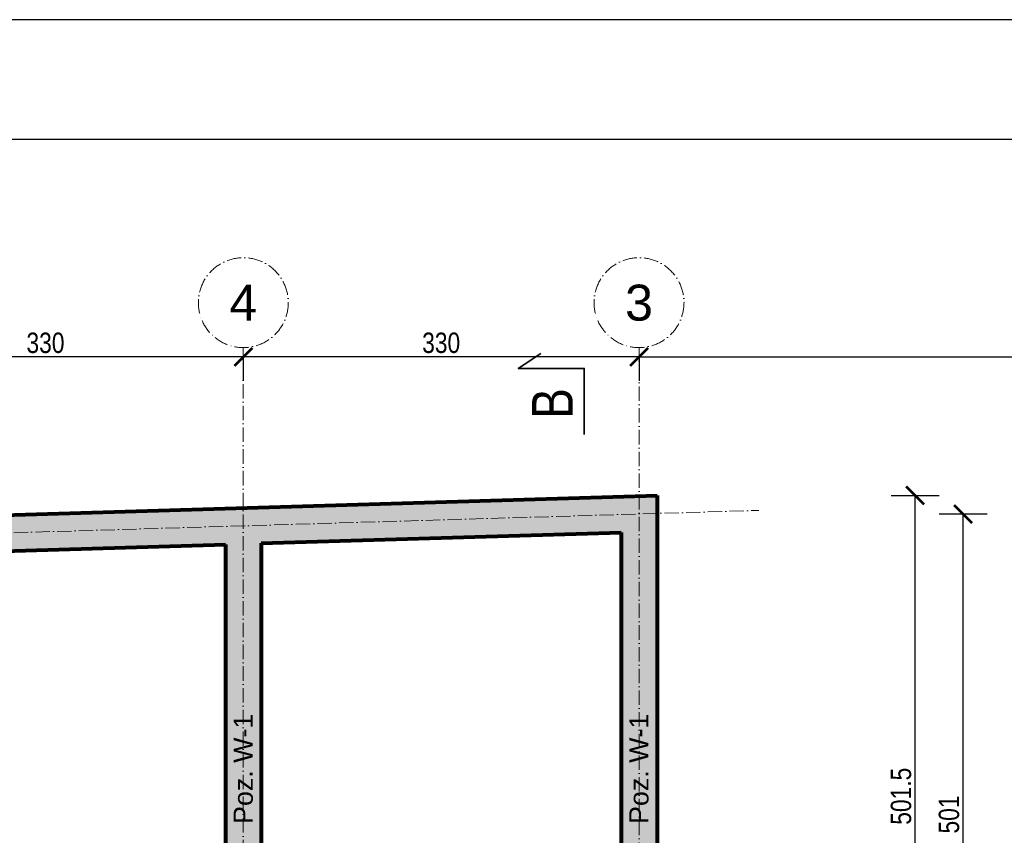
# Model space of a CAD drawing. Header units: inches. Extents: x 201967 to 338763, y -32705 to 30884.
# Tile 167 of 236: x 319448 to 320269, y 11509 to 12189. Entities that reach past the tile are written whole.
import ezdxf
from ezdxf.enums import TextEntityAlignment as Align

# ---------------------------------------------------------------- set-up
doc = ezdxf.new("R2010")
doc.units = ezdxf.units.IN
doc.header["$MEASUREMENT"] = 0
doc.linetypes.add('ACAD_ISO10W100', pattern=[18, 12, -3, 0, -3])
for name, color, linetype, lineweight in [('01 a KONSTRUKCJA żelbet', 94, 'Continuous', 80), ('01h2 KONSTRUKCJA pozycje belki', 254, 'Continuous', 13), ('11 OSIE ściany', 2, 'ACAD_ISO10W100', 5), ('20 KRESKOWANIE ścian', 63, 'Continuous', 5), ('90 WYMIAR', 155, 'Continuous', 9), ('91 PRZEKROJE', 7, 'Continuous', 35)]:
    doc.layers.add(name, color=color, linetype=linetype, lineweight=lineweight)
doc.styles.add('100 arial', font='arial.ttf', dxfattribs={"width": 0.8, "height": 17})
doc.styles.add('arialcce', font='arial.ttf')
doc.styles.add('OPIS', font='arial.ttf')
doc.dimstyles.new('100', dxfattribs={"dimscale": 10, "dimtxt": 17, "dimasz": 1.5, "dimexe": 2, "dimexo": 2, "dimgap": 0.3, "dimtad": 1, "dimdec": 1, "dimrnd": 0.5, "dimdsep": 46, "dimtxsty": '100 arial', "dimblk": 'ARCHTICK', "dimcen": 10, "dimclrd": 256, "dimclre": 256, "dimclrt": 256, "dimadec": 0, "dimazin": 0, "dimtfac": 1, "dimtdec": 1, "dimtix": 1, "dimtmove": 1, "dimatfit": 3, "dimfxl": 2, "dimfxlon": 1, "dimtolj": 1, "dimarcsym": 0})

# ---------------------------------------------------------------- blocks, each defined once
blk = doc.blocks.new('_ARCHTICK')
at = {"color": 0, "linetype": 'ByBlock', "const_width": 0.15}
blk.add_lwpolyline([(-0.5, -0.5), (0.5, 0.5)], dxfattribs=at)
blk = doc.blocks.new('*D1153')
at = {"layer": '90 WYMIAR', "lineweight": -2, "transparency": 16777216}
for p, q in [((319634.12, 11907.95), (319634.12, 11887.95)), ((319964.12, 11907.95), (319634.12, 11907.95)), ((319964.12, 11907.95), (319964.12, 11887.95))]:
    blk.add_line(p, q, dxfattribs=at)
at = {"layer": 'Defpoints', "color": 0, "transparency": 16777216}
for p in [(319634.12, 11915.76), (319964.12, 11915.76), (319634.12, 11907.95)]:
    blk.add_point(p, dxfattribs=at)
at = {"layer": '90 WYMIAR', "lineweight": -2, "transparency": 16777216, "xscale": 15, "yscale": 15, "zscale": 15, "rotation": 180}
blk.add_blockref('_ARCHTICK', (319634.12, 11907.95), dxfattribs=at)
at = {"layer": '90 WYMIAR', "lineweight": -2, "transparency": 16777216, "xscale": 15, "yscale": 15, "zscale": 15}
blk.add_blockref('_ARCHTICK', (319964.12, 11907.95), dxfattribs=at)
at = {"layer": '90 WYMIAR', "transparency": 16777216, "insert": (319799.12, 11919.64), "char_height": 17, "attachment_point": 5, "style": '100 arial'}
blk.add_mtext('\\A1;330', dxfattribs=at)
blk = doc.blocks.new('*D1154')
at = {"layer": '90 WYMIAR', "lineweight": -2, "transparency": 16777216}
for p, q in [((319304.12, 11907.95), (319304.12, 11887.95)), ((319634.12, 11907.95), (319304.12, 11907.95)), ((319634.12, 11907.95), (319634.12, 11887.95))]:
    blk.add_line(p, q, dxfattribs=at)
at = {"layer": 'Defpoints', "color": 0, "transparency": 16777216}
for p in [(319304.12, 11915.76), (319634.12, 11915.76), (319304.12, 11907.95)]:
    blk.add_point(p, dxfattribs=at)
at = {"layer": '90 WYMIAR', "lineweight": -2, "transparency": 16777216, "xscale": 15, "yscale": 15, "zscale": 15, "rotation": 180}
blk.add_blockref('_ARCHTICK', (319304.12, 11907.95), dxfattribs=at)
at = {"layer": '90 WYMIAR', "lineweight": -2, "transparency": 16777216, "xscale": 15, "yscale": 15, "zscale": 15}
blk.add_blockref('_ARCHTICK', (319634.12, 11907.95), dxfattribs=at)
at = {"layer": '90 WYMIAR', "transparency": 16777216, "insert": (319469.12, 11919.64), "char_height": 17, "attachment_point": 5, "style": '100 arial'}
blk.add_mtext('\\A1;330', dxfattribs=at)
blk = doc.blocks.new('1 osie 1 część BPPZ')
at = {"layer": '11 OSIE ściany'}
for p, q in [((-1337.4, -530), (-1337.4, 870)), ((-1007.4, -170), (-1007.4, 870)), ((-2017.4, 700.95), (-907.4, 734.24))]:
    blk.add_line(p, q, dxfattribs=at)
for centre in [(-1337.4, 907.5), (-1007.4, 907.5)]:
    blk.add_circle(centre, 37.5, dxfattribs=at)
at = {"layer": '11 OSIE ściany', "style": 'arialcce'}
for s, p in [('4', (-1337.4, 907.5)), ('3', (-1007.4, 907.5))]:
    blk.add_text(s, height=30, dxfattribs=at).set_placement(p, align=Align.MIDDLE_CENTER)
blk = doc.blocks.new('1 przekroje jagielońska')
at = {"layer": '91 PRZEKROJE'}
blk.add_lwpolyline([(-2172.08, 797.65), (-2172.08, 852.65), (-2227.08, 852.65), (-2208.24, 864.95)], dxfattribs=at)
at = {"layer": '91 PRZEKROJE', "color": 2, "insert": (-2215.64, 810.8), "char_height": 34, "attachment_point": 1, "rotation": 90, "style": '100 arial'}
blk.add_mtext_dynamic_manual_height_columns('B', width=64.0782, gutter_width=85, heights=[0], dxfattribs=at)
blk = doc.blocks.new('*D1191')
at = {"layer": '90 WYMIAR', "lineweight": -2, "transparency": 16777216}
for p, q in [((320971.52, 11887.95), (320971.52, 11927.95)), ((319964.12, 11907.95), (319964.12, 11887.95)), ((319964.12, 11907.95), (320971.52, 11907.95))]:
    blk.add_line(p, q, dxfattribs=at)
at = {"layer": 'Defpoints', "color": 0, "transparency": 16777216}
for p in [(319964.12, 11915.76), (320971.52, 11907.95), (320971.52, 11145.76)]:
    blk.add_point(p, dxfattribs=at)
at = {"layer": '90 WYMIAR', "lineweight": -2, "transparency": 16777216, "xscale": 15, "yscale": 15, "zscale": 15, "rotation": 180}
blk.add_blockref('_ARCHTICK', (319964.12, 11907.95), dxfattribs=at)
at = {"layer": '90 WYMIAR', "lineweight": -2, "transparency": 16777216, "xscale": 15, "yscale": 15, "zscale": 15}
blk.add_blockref('_ARCHTICK', (320971.52, 11907.95), dxfattribs=at)
at = {"layer": '90 WYMIAR', "transparency": 16777216, "insert": (320467.82, 11919.63), "char_height": 17, "attachment_point": 5, "style": '100 arial'}
blk.add_mtext('\\A1;1007.5', dxfattribs=at)
blk = doc.blocks.new('*D1198')
at = {"layer": '90 WYMIAR', "lineweight": -2, "transparency": 16777216}
for p, q in [((322365.52, 11777), (322405.52, 11777)), ((322385.52, 11275.76), (322385.52, 11777)), ((322365.52, 11275.76), (322405.52, 11275.76))]:
    blk.add_line(p, q, dxfattribs=at)
at = {"layer": 'Defpoints', "color": 0, "transparency": 16777216}
for p in [(319964.12, 11777), (322385.52, 11777), (320064.12, 11275.76)]:
    blk.add_point(p, dxfattribs=at)
at = {"layer": '90 WYMIAR', "lineweight": -2, "transparency": 16777216, "xscale": 15, "yscale": 15, "zscale": 15}
for p, rotation in [((322385.52, 11777), 90), ((322385.52, 11275.76), 270)]:
    blk.add_blockref('_ARCHTICK', p, dxfattribs=dict(at, rotation=rotation))
at = {"layer": '90 WYMIAR', "transparency": 16777216, "insert": (322373.84, 11526.38), "char_height": 17, "attachment_point": 5, "rotation": 90, "style": '100 arial'}
blk.add_mtext('\\A1;501', dxfattribs=at)
blk = doc.blocks.new('*D1593')
at = {"layer": '90 WYMIAR', "lineweight": -2, "transparency": 16777216}
for p, q in [((320174.33, 11792.46), (320214.33, 11792.46)), ((320194.33, 11290.76), (320194.33, 11792.46)), ((320174.33, 11290.76), (320214.33, 11290.76))]:
    blk.add_line(p, q, dxfattribs=at)
at = {"layer": 'Defpoints', "color": 0, "transparency": 16777216}
for p in [(319979.12, 11792.46), (320194.33, 11792.46), (319964.12, 11290.76)]:
    blk.add_point(p, dxfattribs=at)
at = {"layer": '90 WYMIAR', "lineweight": -2, "transparency": 16777216, "xscale": 15, "yscale": 15, "zscale": 15}
for p, rotation in [((320194.33, 11792.46), 90), ((320194.33, 11290.76), 270)]:
    blk.add_blockref('_ARCHTICK', p, dxfattribs=dict(at, rotation=rotation))
at = {"layer": '90 WYMIAR', "transparency": 16777216, "insert": (320182.65, 11541.61), "char_height": 17, "attachment_point": 5, "rotation": 90, "style": '100 arial'}
blk.add_mtext('\\A1;501.5', dxfattribs=at)
blk = doc.blocks.new('*D1603')
at = {"layer": '90 WYMIAR', "lineweight": -2, "transparency": 16777216}
for p, q in [((320214.33, 11777), (320254.33, 11777)), ((320234.33, 11275.76), (320234.33, 11777)), ((320214.33, 11275.76), (320254.33, 11275.76))]:
    blk.add_line(p, q, dxfattribs=at)
at = {"layer": 'Defpoints', "color": 0, "transparency": 16777216}
for p in [(319964.12, 11777), (320234.33, 11777), (319964.12, 11275.76)]:
    blk.add_point(p, dxfattribs=at)
at = {"layer": '90 WYMIAR', "lineweight": -2, "transparency": 16777216, "xscale": 15, "yscale": 15, "zscale": 15}
for p, rotation in [((320234.33, 11777), 90), ((320234.33, 11275.76), 270)]:
    blk.add_blockref('_ARCHTICK', p, dxfattribs=dict(at, rotation=rotation))
at = {"layer": '90 WYMIAR', "transparency": 16777216, "insert": (320222.65, 11526.38), "char_height": 17, "attachment_point": 5, "rotation": 90, "style": '100 arial'}
blk.add_mtext('\\A1;501', dxfattribs=at)

msp = doc.modelspace()

# ---------------------------------------------------------------- hatches: boundary and pattern name
at = {"layer": '20 KRESKOWANIE ścian'}
h = msp.add_hatch(dxfattribs=at)
h.set_pattern_fill('ANSI33', color=256, scale=30)
h.set_pattern_definition([(45, (0, -5154.8894), (-5.30330086, 5.30330086), []), (45, (5.303, -5154.8894), (-5.30330086, 5.30330086), [3.75, -1.875])])
h.paths.add_polyline_path([(319649.12, 11752.55), (319949.12, 11761.55), (319949.12, 11290.76), (319979.12, 11290.76), (319979.12, 11792.46), (319319.12, 11772.66), (319319.12, 11742.65), (319619.12, 11751.65), (319619.12, 11290.76), (319649.12, 11290.76)])

# ---------------------------------------------------------------- linework, layer by layer
at = {"layer": '01 a KONSTRUKCJA żelbet'}
for p, q in [((319069.12, 11765.16), (319979.12, 11792.46)), ((319979.12, 11792.46), (319979.12, 11090.8)), ((319649.12, 11752.55), (319949.12, 11761.55)), ((319949.12, 11761.55), (319949.12, 11120.8)), ((319319.12, 11742.65), (319619.12, 11751.65)), ((319619.12, 11751.65), (319619.12, 10810.76)), ((319649.12, 11752.55), (319649.12, 11120.8))]:
    msp.add_line(p, q, dxfattribs=at)
at = {"layer": 'Defpoints'}
for points in [[(316578.43, 7989.2), (324078.43, 7989.2), (324078.43, 12189.2), (316578.43, 12189.2)], [(316678.43, 8089.2), (323978.43, 8089.2), (323978.43, 12089.2), (316678.43, 12089.2)]]:
    msp.add_lwpolyline(points, close=True, dxfattribs=at)

# ---------------------------------------------------------------- block references
at = {"layer": '11 OSIE ściany'}
msp.add_blockref('1 osie 1 część BPPZ', (320971.52, 11045.76), dxfattribs=at)
at = {"layer": '91 PRZEKROJE'}
msp.add_blockref('1 przekroje jagielońska', (322090.52, 11045.76), dxfattribs=at)

# ---------------------------------------------------------------- texts
at = {"layer": '01h2 KONSTRUKCJA pozycje belki', "char_height": 16, "attachment_point": 5, "rotation": 90, "style": 'OPIS'}
for insert in [(319634.12, 11564.48), (319964.12, 11564.48)]:
    msp.add_mtext('Poz. W-1', dxfattribs=dict(at, insert=insert))

# ---------------------------------------------------------------- dimensions: what is measured, and where the dimension line sits
at = {"layer": '90 WYMIAR'}
for base, p1, p2, picture, middle in [((319304.12, 11907.95), (319634.12, 11915.76), (319304.12, 11915.76), '*D1154', (319469.12, 11919.64)), ((319634.12, 11907.95), (319964.12, 11915.76), (319634.12, 11915.76), '*D1153', (319799.12, 11919.64)), ((320971.52, 11907.95), (319964.12, 11915.76), (320971.52, 11145.76), '*D1191', (320467.82, 11919.63))]:
    dim = msp.add_linear_dim(base=base, p1=p1, p2=p2, dimstyle='100', dxfattribs=at)
    dim.commit()
    dim.dimension.update_dxf_attribs({"geometry": picture, "text_midpoint": middle})
for base, p1, p2, picture, middle in [((320194.33, 11792.46), (319964.12, 11290.76), (319979.12, 11792.46), '*D1593', (320182.65, 11541.61)), ((322385.52, 11777), (320064.12, 11275.76), (319964.12, 11777), '*D1198', (322373.84, 11526.38)), ((320234.33, 11777), (319964.12, 11275.76), (319964.12, 11777), '*D1603', (320222.65, 11526.38))]:
    dim = msp.add_linear_dim(base=base, p1=p1, p2=p2, angle=90, dimstyle='100', dxfattribs=at)
    dim.commit()
    dim.dimension.update_dxf_attribs({"geometry": picture, "text_midpoint": middle})

doc.saveas('drawing.dxf')
